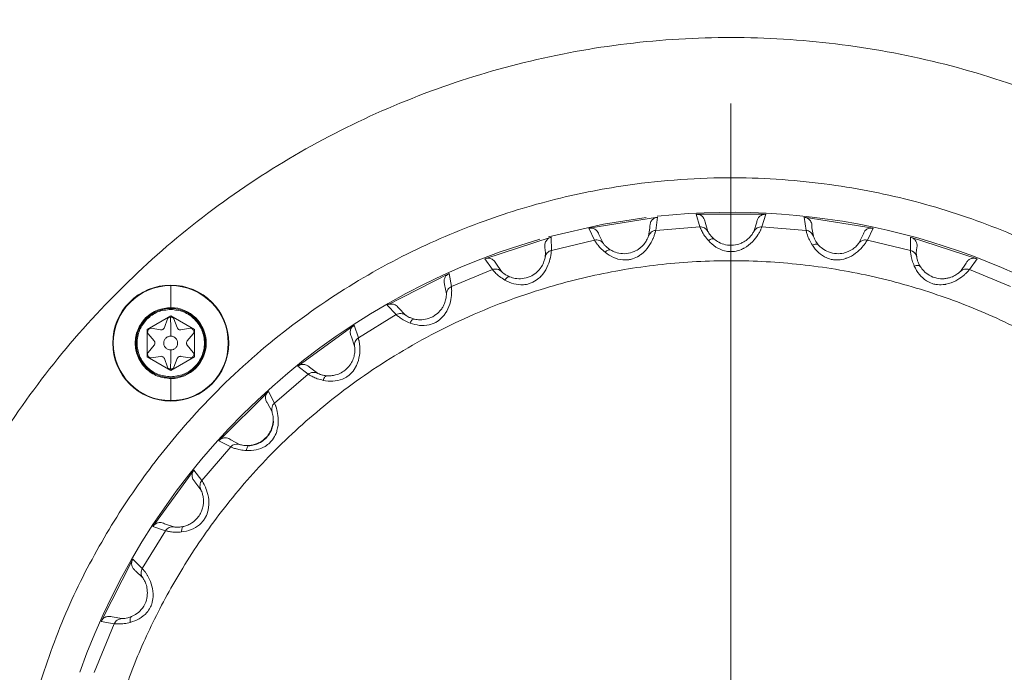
# Model space of a CAD drawing. Header units: millimetres. Extents: x 35469 to 44263, y -24881 to -16268.
# Tile 16 of 231: x 38503 to 38560, y -22023 to -21986. Entities that reach past the tile are written whole.
import ezdxf

# ---------------------------------------------------------------- set-up
doc = ezdxf.new("R2010")
doc.units = ezdxf.units.MM
doc.header["$LTSCALE"] = 0.3175
doc.linetypes.add('ACAD_ISO10W100', pattern=[18, 12, -3, 0, -3])
for name, color, linetype, lineweight in [('1轮廓实线层', 7, 'Continuous', 18), ('7标注层', 4, 'Continuous', 13), ('中心线', 4, 'ACAD_ISO10W100', 20)]:
    doc.layers.add(name, color=color, linetype=linetype, lineweight=lineweight)
doc.styles.add('标准汉字', font='gbenor.shx', dxfattribs={"bigfont": 'gbcbig.shx'})
doc.dimstyles.new('M1：18', dxfattribs={"dimscale": 18, "dimtxt": 3.5, "dimasz": 2.5, "dimexe": 2, "dimexo": 0, "dimgap": 1.5, "dimtad": 1, "dimdec": 1, "dimdsep": 46, "dimtxsty": '标准汉字', "dimcen": 5, "dimdle": 5, "dimclrd": 1, "dimclre": 1, "dimclrt": 256, "dimadec": 4, "dimazin": 2, "dimtfac": 1, "dimtdec": 1, "dimtmove": 0, "dimatfit": 3, "dimfxl": 1, "dimtolj": 1, "dimarcsym": 0})

# ---------------------------------------------------------------- blocks, each defined once
blk = doc.blocks.new('*D47')
at = {"layer": '7标注层', "color": 1, "lineweight": -2, "ltscale": 18, "transparency": 16777216}
blk.add_line((40133.937, -21590.737), (40484.689, -21492.383), dxfattribs=at)
at = {"layer": '7标注层', "color": 1, "transparency": 16777216}
blk.add_solid([(40486.714, -21499.604), (40482.664, -21485.161), (40528.018, -21480.233)], dxfattribs=at)
at = {"layer": 'Defpoints', "color": 0, "transparency": 16777216}
for p in [(40528.018, -21480.233), (38543.983, -22036.573)]:
    blk.add_point(p, dxfattribs=at)
at = {"layer": '7标注层', "transparency": 16777216, "insert": (40227.568, -21503.725), "char_height": 63, "attachment_point": 5, "rotation": 15.664, "style": '标准汉字'}
blk.add_mtext('\\A1;R2060', dxfattribs=at)

msp = doc.modelspace()

# ---------------------------------------------------------------- linework, layer by layer
at = {"layer": '1轮廓实线层', "ltscale": 18}
for p, q in [((38535.769, -21997.587), (38539.748, -21996.956)), ((38539.748, -21996.956), (38539.64, -21997.712)), ((38542.193, -21997.511), (38541.969, -21996.782)), ((38541.969, -21996.782), (38545.997, -21996.782)), ((38545.997, -21996.782), (38545.773, -21997.511)), ((38548.326, -21997.712), (38548.218, -21996.956)), ((38548.218, -21996.956), (38552.197, -21997.587)), ((38536.104, -21998.272), (38535.769, -21997.587)), ((38539.304, -21997.56), (38539.223, -21998.046)), ((38539.302, -21997.481), (38539.304, -21997.56)), ((38539.64, -21997.712), (38542.193, -21997.511)), ((38542.657, -21997.776), (38542.491, -21997.23)), ((38545.475, -21997.23), (38545.308, -21997.776)), ((38545.773, -21997.511), (38548.326, -21997.712)), ((38548.662, -21997.56), (38548.664, -21997.481)), ((38548.743, -21998.046), (38548.662, -21997.56)), ((38552.197, -21997.587), (38551.862, -21998.272)), ((38529.771, -21999.352), (38533.602, -21998.107)), ((38533.602, -21998.107), (38533.614, -21998.87)), ((38536.604, -21998.461), (38536.355, -21997.947)), ((38551.611, -21997.947), (38551.361, -21998.461)), ((38554.351, -21998.87), (38554.363, -21998.107)), ((38554.363, -21998.107), (38558.195, -21999.352)), ((38533.244, -21998.694), (38533.277, -21999.007)), ((38533.614, -21998.87), (38536.104, -21998.272)), ((38551.761, -21998.261), (38551.862, -21998.272)), ((38551.862, -21998.272), (38554.351, -21998.87)), ((38554.689, -21999.007), (38554.722, -21998.694)), ((38530.209, -21999.976), (38529.771, -21999.352)), ((38533.277, -21999.007), (38533.254, -21999.265)), ((38554.711, -21999.265), (38554.689, -21999.007)), ((38558.195, -21999.352), (38557.756, -21999.976)), ((38530.733, -22000.084), (38530.406, -21999.616)), ((38557.56, -21999.616), (38557.233, -22000.084)), ((38524.123, -22002.033), (38527.713, -22000.204)), ((38527.713, -22000.204), (38527.844, -22000.956)), ((38527.844, -22000.956), (38530.209, -21999.976)), ((38557.756, -21999.976), (38560.122, -22000.956)), ((38511.633, -22000.901), (38511.633, -22002.174)), ((38527.45, -22000.841), (38527.55, -22001.379)), ((38527.55, -22001.379), (38527.55, -22001.403)), ((38511.633, -22002.225), (38511.633, -22002.174)), ((38524.654, -22002.581), (38524.123, -22002.033)), ((38525.188, -22002.606), (38524.792, -22002.195)), ((38510.265, -22003.434), (38511.633, -22002.644)), ((38511.586, -22002.724), (38511.68, -22002.724)), ((38511.633, -22002.644), (38513, -22003.434)), ((38522.471, -22003.919), (38524.654, -22002.581)), ((38510.505, -22003.363), (38511.042, -22003.458)), ((38511.265, -22003.329), (38511.449, -22002.823)), ((38511.816, -22002.823), (38512.001, -22003.329)), ((38512.223, -22003.458), (38512.76, -22003.363)), ((38518.964, -22005.565), (38522.224, -22003.197)), ((38522.224, -22003.197), (38522.471, -22003.919)), ((38510.265, -22005.013), (38510.265, -22003.434)), ((38510.311, -22003.515), (38510.358, -22003.433)), ((38510.677, -22004.098), (38510.326, -22003.68)), ((38512.937, -22003.682), (38512.589, -22004.098)), ((38512.908, -22003.433), (38512.955, -22003.515)), ((38512.955, -22003.515), (38512.986, -22003.588)), ((38513, -22003.434), (38513, -22005.013)), ((38522.064, -22003.867), (38522.25, -22004.406)), ((38510.326, -22004.767), (38510.677, -22004.349)), ((38512.589, -22004.349), (38512.937, -22004.765)), ((38511.633, -22005.802), (38510.265, -22005.013)), ((38510.358, -22005.014), (38510.311, -22004.932)), ((38511.042, -22004.989), (38510.505, -22005.084)), ((38513, -22005.013), (38511.633, -22005.802)), ((38512.76, -22005.084), (38512.223, -22004.989)), ((38512.955, -22004.932), (38512.908, -22005.014)), ((38512.986, -22004.858), (38512.955, -22004.932)), ((38511.449, -22005.624), (38511.265, -22005.117)), ((38512.001, -22005.117), (38511.816, -22005.624)), ((38519.574, -22006.023), (38518.964, -22005.565)), ((38520.106, -22005.964), (38519.65, -22005.621)), ((38511.68, -22005.723), (38511.586, -22005.723)), ((38517.627, -22007.686), (38519.574, -22006.023)), ((38511.633, -22006.273), (38511.633, -22006.222)), ((38511.633, -22006.273), (38511.633, -22007.546)), ((38514.421, -22009.861), (38517.27, -22007.012)), ((38517.27, -22007.012), (38517.627, -22007.686)), ((38517.218, -22007.698), (38517.486, -22008.202)), ((38515.096, -22010.218), (38514.421, -22009.861)), ((38515.611, -22010.077), (38515.108, -22009.808)), ((38513.433, -22012.165), (38515.096, -22010.218)), ((38510.607, -22014.814), (38512.975, -22011.555)), ((38512.975, -22011.555), (38513.433, -22012.165)), ((38513.03, -22012.241), (38513.374, -22012.696)), ((38511.816, -22014.841), (38511.276, -22014.655)), ((38509.991, -22017.244), (38511.328, -22015.061)), ((38511.328, -22015.061), (38510.607, -22014.814)), ((38507.614, -22020.303), (38509.443, -22016.714)), ((38509.443, -22016.714), (38509.991, -22017.244)), ((38509.605, -22017.383), (38510.016, -22017.779)), ((38508.365, -22020.434), (38507.614, -22020.303)), ((38508.812, -22020.141), (38508.25, -22020.041)), ((38507.216, -22023.259), (38508.365, -22020.434))]:
    msp.add_line(p, q, dxfattribs=at)
at = {"layer": '1轮廓实线层', "lineweight": 20, "ltscale": 18}
msp.add_lwpolyline([(38533.457, -21998.086), (38536.616, -21997.359), (38539.087, -21996.974)], dxfattribs=at)
at = {"layer": '1轮廓实线层', "ltscale": 18}
msp.add_circle((38511.633, -22004.223), 3.35, dxfattribs=at)
at = {"layer": '1轮廓实线层', "lineweight": 20, "ltscale": 18}
for centre, radius, start, end in [((38543.983, -22036.573), 39.901, 294.8262, 96.1403), ((38543.983, -22036.573), 39.901, 106.0485, 160.4794), ((38511.633, -22004.223), 3.343, 0, 180), ((38511.633, -22004.223), 3.323, 90, 180), ((38511.633, -22004.223), 3.323, 0, 90), ((38511.633, -22004.223), 1.999, 90, 270), ((38511.633, -22004.223), 2.049, 270, 90), ((38511.633, -22004.223), 1.999, 270, 90), ((38511.633, -22004.223), 3.343, 180, 0), ((38511.633, -22004.223), 3.323, 180, 270), ((38511.633, -22004.223), 3.323, 270, 0)]:
    msp.add_arc(centre, radius, start, end, dxfattribs=at)
at = {"layer": '1轮廓实线层', "ltscale": 18}
for points in [[(38495.444, -22024.573), (38495.996, -22022.636), (38497.099, -22018.761), (38499.626, -22013.254), (38502.749, -22008.075), (38506.486, -22003.315), (38510.767, -21999.038), (38515.532, -21995.309), (38520.712, -21992.181), (38526.232, -21989.7), (38532.009, -21987.903), (38537.962, -21986.815), (38544.002, -21986.452), (38550.042, -21986.819), (38555.994, -21987.912), (38561.77, -21989.714), (38567.287, -21992.199), (38572.465, -21995.331), (38577.228, -21999.064), (38581.505, -22003.343), (38585.237, -22008.107), (38588.366, -22013.286), (38590.851, -22018.804), (38592.64, -22024.581), (38593.772, -22030.533), (38593.913, -22034.56), (38593.983, -22036.573)], [(38511.633, -22002.279), (38511.378, -22002.308), (38510.869, -22002.367), (38510.222, -22002.816), (38509.79, -22003.459), (38509.638, -22004.223), (38509.79, -22004.988), (38510.222, -22005.63), (38510.869, -22006.08), (38511.378, -22006.138), (38511.633, -22006.168)], [(38511.449, -22002.823), (38511.456, -22002.808), (38511.469, -22002.779), (38511.495, -22002.759), (38511.507, -22002.749)], [(38511.507, -22002.749), (38511.519, -22002.742), (38511.544, -22002.728), (38511.572, -22002.726), (38511.586, -22002.724)], [(38511.633, -22006.168), (38511.887, -22006.138), (38512.396, -22006.08), (38513.043, -22005.63), (38513.476, -22004.988), (38513.628, -22004.223), (38513.476, -22003.459), (38513.043, -22002.816), (38512.396, -22002.367), (38511.887, -22002.308), (38511.633, -22002.279)], [(38511.68, -22002.724), (38511.693, -22002.725), (38511.718, -22002.728), (38511.741, -22002.739), (38511.752, -22002.745)], [(38511.752, -22002.745), (38511.766, -22002.755), (38511.794, -22002.776), (38511.809, -22002.807), (38511.816, -22002.823)], [(38510.42, -22003.377), (38510.434, -22003.372), (38510.461, -22003.361), (38510.491, -22003.362), (38510.505, -22003.363)], [(38511.042, -22003.458), (38511.066, -22003.459), (38511.112, -22003.463), (38511.179, -22003.437), (38511.234, -22003.392), (38511.255, -22003.35), (38511.265, -22003.329)], [(38512.001, -22003.329), (38512.011, -22003.35), (38512.031, -22003.392), (38512.087, -22003.437), (38512.153, -22003.463), (38512.2, -22003.459), (38512.223, -22003.458)], [(38512.76, -22003.363), (38512.775, -22003.362), (38512.805, -22003.361), (38512.833, -22003.372), (38512.847, -22003.378)], [(38510.293, -22003.585), (38510.294, -22003.573), (38510.295, -22003.548), (38510.306, -22003.526), (38510.311, -22003.515)], [(38510.326, -22003.68), (38510.317, -22003.665), (38510.298, -22003.637), (38510.294, -22003.603), (38510.293, -22003.585)], [(38510.358, -22003.433), (38510.366, -22003.421), (38510.383, -22003.398), (38510.408, -22003.384), (38510.42, -22003.377)], [(38511.233, -22004.223), (38511.239, -22004.171), (38511.251, -22004.066), (38511.343, -22003.934), (38511.476, -22003.841), (38511.58, -22003.829), (38511.633, -22003.823)], [(38511.633, -22003.823), (38511.685, -22003.829), (38511.79, -22003.841), (38511.922, -22003.934), (38512.015, -22004.066), (38512.027, -22004.171), (38512.033, -22004.223)], [(38512.847, -22003.378), (38512.859, -22003.385), (38512.883, -22003.399), (38512.899, -22003.421), (38512.908, -22003.433)], [(38512.973, -22003.588), (38512.971, -22003.605), (38512.967, -22003.639), (38512.947, -22003.668), (38512.937, -22003.682)], [(38510.677, -22004.349), (38510.69, -22004.33), (38510.714, -22004.292), (38510.725, -22004.223), (38510.714, -22004.155), (38510.69, -22004.117), (38510.677, -22004.098)], [(38511.633, -22004.623), (38511.58, -22004.617), (38511.476, -22004.605), (38511.343, -22004.513), (38511.251, -22004.381), (38511.239, -22004.276), (38511.233, -22004.223)], [(38512.033, -22004.223), (38512.027, -22004.276), (38512.015, -22004.381), (38511.922, -22004.513), (38511.79, -22004.605), (38511.685, -22004.617), (38511.633, -22004.623)], [(38512.589, -22004.098), (38512.576, -22004.117), (38512.55, -22004.155), (38512.546, -22004.2), (38512.544, -22004.223)], [(38512.544, -22004.223), (38512.546, -22004.246), (38512.55, -22004.292), (38512.576, -22004.33), (38512.589, -22004.349)], [(38510.293, -22004.861), (38510.294, -22004.844), (38510.298, -22004.81), (38510.317, -22004.781), (38510.326, -22004.767)], [(38510.311, -22004.932), (38510.306, -22004.921), (38510.295, -22004.898), (38510.294, -22004.874), (38510.293, -22004.861)], [(38510.419, -22005.069), (38510.407, -22005.062), (38510.383, -22005.048), (38510.366, -22005.025), (38510.358, -22005.014)], [(38510.505, -22005.083), (38510.49, -22005.084), (38510.46, -22005.086), (38510.433, -22005.075), (38510.419, -22005.069)], [(38511.265, -22005.117), (38511.255, -22005.096), (38511.234, -22005.054), (38511.179, -22005.009), (38511.112, -22004.984), (38511.066, -22004.987), (38511.042, -22004.989)], [(38512.223, -22004.989), (38512.2, -22004.987), (38512.153, -22004.984), (38512.087, -22005.009), (38512.031, -22005.054), (38512.011, -22005.096), (38512.001, -22005.117)], [(38512.846, -22005.07), (38512.832, -22005.075), (38512.804, -22005.086), (38512.775, -22005.084), (38512.76, -22005.083)], [(38512.908, -22005.014), (38512.899, -22005.025), (38512.883, -22005.048), (38512.858, -22005.063), (38512.846, -22005.07)], [(38512.937, -22004.765), (38512.947, -22004.779), (38512.967, -22004.807), (38512.971, -22004.841), (38512.973, -22004.858)], [(38511.513, -22005.701), (38511.499, -22005.691), (38511.471, -22005.671), (38511.457, -22005.64), (38511.449, -22005.624)], [(38511.816, -22005.624), (38511.81, -22005.639), (38511.796, -22005.668), (38511.771, -22005.688), (38511.758, -22005.697)], [(38511.586, -22005.723), (38511.573, -22005.721), (38511.547, -22005.719), (38511.525, -22005.707), (38511.513, -22005.701)], [(38511.758, -22005.697), (38511.746, -22005.704), (38511.722, -22005.718), (38511.694, -22005.721), (38511.68, -22005.723)]]:
    msp.add_open_spline(points, degree=3, dxfattribs=at)
for points, knots in [([(38585.881, -22036.573), (38585.752, -22034.085), (38585.496, -22029.108), (38583.44, -22021.878), (38580.231, -22015.114), (38575.847, -22009.029), (38570.463, -22003.818), (38565.617, -22000.568), (38561.924, -21998.684), (38559.643, -21997.686), (38557.307, -21996.825), (38554.924, -21996.104), (38552.502, -21995.526), (38549.047, -21994.915), (38544.34, -21994.542), (38538.996, -21994.863), (38534.051, -21995.787), (38529.627, -21997.117), (38525.157, -21999.033), (38520.733, -22001.588), (38516.466, -22004.82), (38512.833, -22008.407), (38509.829, -22012.168), (38507.42, -22015.958), (38505.339, -22020.1), (38504.345, -22023.068), (38503.84, -22024.573)], [0, 0, 0, 0, 19154.913689, 38309.827378, 57464.741067, 76619.654756, 95774.568445, 114929.482134, 121321.969035, 127714.455935, 134106.942836, 140499.429736, 146891.916637, 153284.403538, 167526.842249, 183173.719251, 194391.226331, 206233.540594, 218700.561996, 231792.185214, 245508.299648, 259848.789423, 271017.729728, 282538.140272, 294409.990261, 306633.24796, 306633.24796, 306633.24796, 306633.24796]), ([(38539.748, -21996.956), (38539.686, -21996.97), (38539.562, -21996.997), (38539.437, -21997.102), (38539.364, -21997.204), (38539.317, -21997.322), (38539.308, -21997.417), (38539.302, -21997.481)], [0, 0, 0, 0, 16959.9617, 33917.675736, 42570.405777, 50854.802998, 68115.070197, 68115.070197, 68115.070197, 68115.070197]), ([(38541.969, -21996.782), (38542.029, -21996.785), (38542.156, -21996.792), (38542.299, -21996.876), (38542.4, -21996.982), (38542.466, -21997.092), (38542.483, -21997.184), (38542.491, -21997.23)], [0, 0, 0, 0, 16199.590617, 33957.168865, 43154.248033, 55618.923234, 68113.034848, 68113.034848, 68113.034848, 68113.034848]), ([(38545.997, -21996.782), (38545.934, -21996.785), (38545.808, -21996.793), (38545.668, -21996.876), (38545.58, -21996.966), (38545.514, -21997.076), (38545.491, -21997.168), (38545.475, -21997.23)], [0, 0, 0, 0, 16959.185847, 33916.132329, 42568.397134, 50852.404552, 68108.390316, 68108.390316, 68108.390316, 68108.390316]), ([(38548.218, -21996.956), (38548.277, -21996.969), (38548.401, -21996.996), (38548.53, -21997.101), (38548.613, -21997.222), (38548.661, -21997.341), (38548.663, -21997.434), (38548.664, -21997.481)], [0, 0, 0, 0, 16194.886829, 33947.240068, 43138.006782, 55604.261633, 68101.088356, 68101.088356, 68101.088356, 68101.088356]), ([(38535.769, -21997.587), (38535.829, -21997.58), (38535.955, -21997.568), (38536.11, -21997.628), (38536.226, -21997.717), (38536.309, -21997.816), (38536.339, -21997.903), (38536.355, -21997.947)], [0, 0, 0, 0, 16199.649035, 33957.291406, 43154.403765, 55619.12394, 68113.280637, 68113.280637, 68113.280637, 68113.280637]), ([(38542.193, -21997.511), (38542.2, -21997.532), (38542.215, -21997.573), (38542.305, -21997.769), (38542.448, -21998.018), (38542.606, -21998.212), (38542.684, -21998.307)], [0, 0, 0, 0, 15007.710357, 29568.133928, 43658.72923, 57412.309609, 57412.309609, 57412.309609, 57412.309609]), ([(38542.193, -21997.511), (38542.239, -21997.512), (38542.333, -21997.516), (38542.467, -21997.57), (38542.582, -21997.657), (38542.633, -21997.737), (38542.657, -21997.776)], [0, 0, 0, 0, 14063.504115, 28707.333852, 43351.014467, 57414.105648, 57414.105648, 57414.105648, 57414.105648]), ([(38542.684, -21998.307), (38542.817, -21998.437), (38543.073, -21998.688), (38543.548, -21998.9), (38543.926, -21998.952), (38544.258, -21998.928), (38544.506, -21998.854), (38544.679, -21998.773), (38544.73, -21998.747), (38544.925, -21998.639), (38545.254, -21998.374), (38545.468, -21998.082), (38545.586, -21997.897), (38545.641, -21997.801), (38545.687, -21997.709), (38545.748, -21997.581), (38545.762, -21997.543), (38545.773, -21997.511)], [0, 0, 0, 0, 23927.417943, 45999.423565, 59708.88584, 68565.530773, 85162.066426, 89880.828988, 91291.691997, 92058.155025, 116728.407506, 142149.246948, 143701.525145, 155076.703874, 163478.701716, 167968.208106, 193198.134422, 193198.134422, 193198.134422, 193198.134422]), ([(38545.308, -21997.776), (38545.333, -21997.737), (38545.384, -21997.657), (38545.499, -21997.57), (38545.632, -21997.516), (38545.727, -21997.512), (38545.773, -21997.511)], [0, 0, 0, 0, 14061.998541, 28704.43975, 43346.94271, 57409.112252, 57409.112252, 57409.112252, 57409.112252]), ([(38552.197, -21997.587), (38552.134, -21997.58), (38552.008, -21997.568), (38551.857, -21997.629), (38551.756, -21997.704), (38551.674, -21997.802), (38551.637, -21997.889), (38551.611, -21997.947)], [0, 0, 0, 0, 16954.640321, 33907.041879, 42556.98764, 50838.774719, 68090.135408, 68090.135408, 68090.135408, 68090.135408]), ([(38533.602, -21998.107), (38533.543, -21998.13), (38533.425, -21998.176), (38533.318, -21998.299), (38533.262, -21998.411), (38533.234, -21998.536), (38533.24, -21998.63), (38533.244, -21998.694)], [0, 0, 0, 0, 16958.454756, 33914.659223, 42566.78782, 50850.34768, 68109.990258, 68109.990258, 68109.990258, 68109.990258]), ([(38536.713, -21998.981), (38536.865, -21999.089), (38537.158, -21999.297), (38537.66, -21999.431), (38538.041, -21999.424), (38538.365, -21999.348), (38538.599, -21999.237), (38538.757, -21999.13), (38538.803, -21999.096), (38538.979, -21998.959), (38539.262, -21998.646), (38539.429, -21998.324), (38539.516, -21998.123), (38539.555, -21998.019), (38539.586, -21997.92), (38539.627, -21997.785), (38539.634, -21997.745), (38539.64, -21997.712)], [0, 0, 0, 0, 23929.363308, 46003.163733, 59713.740955, 68571.105769, 85168.990714, 89888.136991, 91299.114766, 92065.640184, 116737.898579, 142160.804963, 143713.209544, 155089.313008, 163491.993644, 167981.865434, 193213.84317, 193213.84317, 193213.84317, 193213.84317]), ([(38539.223, -21998.046), (38539.216, -21998.068), (38539.202, -21998.108), (38539.107, -21998.321), (38538.94, -21998.552), (38538.753, -21998.728), (38538.525, -21998.888), (38538.179, -21999.035), (38537.741, -21999.08), (38537.328, -21999.002), (38537.123, -21998.894), (38537.028, -21998.844)], [0, 0, 0, 0, 17738.812504, 33459.365443, 47049.173682, 54210.471613, 61858.799546, 76188.691118, 91892.115959, 106018.139133, 118153.905333, 118153.905333, 118153.905333, 118153.905333]), ([(38539.223, -21998.046), (38539.241, -21998.004), (38539.279, -21997.917), (38539.379, -21997.813), (38539.502, -21997.738), (38539.595, -21997.721), (38539.64, -21997.712)], [0, 0, 0, 0, 14063.674909, 28707.882089, 43352.161854, 57416.037769, 57416.037769, 57416.037769, 57416.037769]), ([(38543.016, -21998.22), (38542.959, -21998.167), (38542.842, -21998.058), (38542.74, -21997.917), (38542.675, -21997.809), (38542.663, -21997.787), (38542.657, -21997.776)], [0, 0, 0, 0, 12652.709437, 26314.259845, 41198.214673, 57409.668443, 57409.668443, 57409.668443, 57409.668443]), ([(38543.016, -21998.22), (38542.998, -21998.21), (38542.962, -21998.189), (38542.88, -21998.198), (38542.785, -21998.236), (38542.717, -21998.283), (38542.684, -21998.307)], [0, 0, 0, 0, 14068.495733, 28703.748774, 43338.992253, 57407.483323, 57407.483323, 57407.483323, 57407.483323]), ([(38545.308, -21997.776), (38545.298, -21997.796), (38545.278, -21997.834), (38545.151, -21998.029), (38544.95, -21998.231), (38544.737, -21998.375), (38544.488, -21998.498), (38544.123, -21998.589), (38543.683, -21998.565), (38543.288, -21998.423), (38543.102, -21998.284), (38543.016, -21998.22)], [0, 0, 0, 0, 17737.225704, 33456.67167, 47045.355425, 54206.066254, 61853.771758, 76182.501997, 91884.625008, 106009.493669, 118144.261185, 118144.261185, 118144.261185, 118144.261185]), ([(38548.326, -21997.712), (38548.33, -21997.734), (38548.338, -21997.777), (38548.396, -21997.985), (38548.499, -21998.253), (38548.624, -21998.468), (38548.686, -21998.575)], [0, 0, 0, 0, 15004.700116, 29562.203162, 43649.972176, 57400.793867, 57400.793867, 57400.793867, 57400.793867]), ([(38548.326, -21997.712), (38548.371, -21997.721), (38548.464, -21997.738), (38548.587, -21997.813), (38548.687, -21997.917), (38548.725, -21998.004), (38548.743, -21998.046)], [0, 0, 0, 0, 14060.619469, 28701.445479, 43342.121217, 57402.324568, 57402.324568, 57402.324568, 57402.324568]), ([(38549.028, -21998.541), (38548.98, -21998.48), (38548.881, -21998.353), (38548.803, -21998.198), (38548.755, -21998.082), (38548.747, -21998.058), (38548.743, -21998.046)], [0, 0, 0, 0, 12650.010272, 26308.646021, 41189.394428, 57397.405627, 57397.405627, 57397.405627, 57397.405627]), ([(38554.363, -21998.107), (38554.42, -21998.129), (38554.538, -21998.174), (38554.649, -21998.299), (38554.712, -21998.43), (38554.741, -21998.556), (38554.728, -21998.648), (38554.722, -21998.694)], [0, 0, 0, 0, 16189.786426, 33936.933536, 43128.014651, 55586.91331, 68077.752424, 68077.752424, 68077.752424, 68077.752424]), ([(38536.104, -21998.272), (38536.15, -21998.266), (38536.244, -21998.254), (38536.384, -21998.288), (38536.511, -21998.355), (38536.574, -21998.426), (38536.604, -21998.461)], [0, 0, 0, 0, 14063.987118, 28708.319788, 43352.503329, 57416.077495, 57416.077495, 57416.077495, 57416.077495]), ([(38536.104, -21998.272), (38536.115, -21998.291), (38536.136, -21998.33), (38536.256, -21998.51), (38536.436, -21998.733), (38536.622, -21998.899), (38536.713, -21998.981)], [0, 0, 0, 0, 15008.167485, 29569.034559, 43660.059053, 57414.058359, 57414.058359, 57414.058359, 57414.058359]), ([(38537.028, -21998.844), (38536.964, -21998.8), (38536.831, -21998.71), (38536.708, -21998.587), (38536.627, -21998.491), (38536.612, -21998.471), (38536.604, -21998.461)], [0, 0, 0, 0, 12653.273015, 26315.43193, 41200.049736, 57412.225468, 57412.225468, 57412.225468, 57412.225468]), ([(38548.686, -21998.575), (38548.797, -21998.724), (38549.011, -21999.012), (38549.447, -21999.295), (38549.812, -21999.406), (38550.144, -21999.434), (38550.401, -21999.401), (38550.583, -21999.348), (38550.638, -21999.329), (38550.848, -21999.254), (38551.214, -21999.043), (38551.472, -21998.788), (38551.617, -21998.624), (38551.686, -21998.538), (38551.746, -21998.454), (38551.827, -21998.337), (38551.846, -21998.302), (38551.862, -21998.272)], [0, 0, 0, 0, 23921.538167, 45988.119531, 59694.212768, 68548.681277, 85141.138301, 89858.741296, 91269.257643, 92035.532384, 116699.722323, 142114.314772, 143666.211684, 155038.594867, 163438.527635, 167926.931102, 193150.65734, 193150.65734, 193150.65734, 193150.65734]), ([(38549.028, -21998.541), (38549.012, -21998.528), (38548.979, -21998.502), (38548.897, -21998.498), (38548.797, -21998.52), (38548.722, -21998.557), (38548.686, -21998.575)], [0, 0, 0, 0, 14065.48471, 28697.605427, 43329.716584, 57395.196633, 57395.196633, 57395.196633, 57395.196633]), ([(38551.361, -21998.461), (38551.348, -21998.479), (38551.323, -21998.514), (38551.166, -21998.687), (38550.936, -21998.855), (38550.704, -21998.964), (38550.438, -21999.046), (38550.063, -21999.079), (38549.633, -21998.986), (38549.264, -21998.784), (38549.102, -21998.618), (38549.028, -21998.541)], [0, 0, 0, 0, 17732.841211, 33448.401471, 47033.726235, 54192.666998, 61838.482052, 76163.670384, 91861.911946, 105983.289073, 118115.056977, 118115.056977, 118115.056977, 118115.056977]), ([(38551.361, -21998.461), (38551.386, -21998.432), (38551.436, -21998.374), (38551.534, -21998.311), (38551.644, -21998.269), (38551.722, -21998.264), (38551.761, -21998.261)], [0, 0, 0, 0, 13897.502799, 28347.949264, 42979.675324, 57392.573587, 57392.573587, 57392.573587, 57392.573587]), ([(38529.771, -21999.352), (38529.829, -21999.336), (38529.952, -21999.304), (38530.115, -21999.339), (38530.243, -21999.409), (38530.34, -21999.493), (38530.384, -21999.575), (38530.406, -21999.616)], [0, 0, 0, 0, 16196.917623, 33951.565862, 43147.127502, 55609.746002, 68101.79606, 68101.79606, 68101.79606, 68101.79606]), ([(38530.922, -22000.581), (38531.089, -22000.664), (38531.41, -22000.823), (38531.928, -22000.878), (38532.303, -22000.811), (38532.611, -22000.685), (38532.825, -22000.539), (38532.964, -22000.408), (38533.004, -22000.367), (38533.157, -22000.205), (38533.387, -21999.851), (38533.501, -21999.507), (38533.556, -21999.295), (38533.578, -21999.186), (38533.594, -21999.084), (38533.613, -21998.944), (38533.614, -21998.904), (38533.614, -21998.87)], [0, 0, 0, 0, 23927.319826, 45999.235103, 59708.64145, 68565.249856, 85161.717579, 89880.460792, 91291.318, 92057.777857, 116727.929263, 142148.664554, 143700.936278, 155076.068515, 163478.031982, 167967.519929, 193197.342876, 193197.342876, 193197.342876, 193197.342876]), ([(38533.254, -21999.265), (38533.251, -21999.287), (38533.244, -21999.33), (38533.183, -21999.555), (38533.054, -21999.809), (38532.897, -22000.012), (38532.697, -22000.206), (38532.378, -22000.405), (38531.953, -22000.518), (38531.533, -22000.505), (38531.313, -22000.431), (38531.211, -22000.396)], [0, 0, 0, 0, 17738.18996, 33456.25009, 47045.048256, 54205.727521, 61853.333527, 76182.02692, 91884.134268, 106008.971099, 118143.718185, 118143.718185, 118143.718185, 118143.718185]), ([(38533.254, -21999.265), (38533.266, -21999.22), (38533.29, -21999.129), (38533.372, -21999.011), (38533.482, -21998.917), (38533.571, -21998.885), (38533.614, -21998.87)], [0, 0, 0, 0, 14062.801053, 28706.26592, 43349.870402, 57413.097765, 57413.097765, 57413.097765, 57413.097765]), ([(38537.028, -21998.844), (38537.009, -21998.836), (38536.97, -21998.821), (38536.89, -21998.843), (38536.802, -21998.895), (38536.743, -21998.953), (38536.713, -21998.981)], [0, 0, 0, 0, 14069.144186, 28705.071804, 43340.989859, 57410.129382, 57410.129382, 57410.129382, 57410.129382]), ([(38554.351, -21998.87), (38554.352, -21998.892), (38554.353, -21998.936), (38554.379, -21999.15), (38554.438, -21999.431), (38554.528, -21999.664), (38554.572, -21999.778)], [0, 0, 0, 0, 14999.214358, 29551.395143, 43634.013633, 57379.807987, 57379.807987, 57379.807987, 57379.807987]), ([(38554.351, -21998.87), (38554.395, -21998.885), (38554.484, -21998.917), (38554.593, -21999.011), (38554.676, -21999.129), (38554.7, -21999.22), (38554.711, -21999.265)], [0, 0, 0, 0, 14055.481186, 28690.956731, 43326.199858, 57381.037458, 57381.037458, 57381.037458, 57381.037458]), ([(38554.915, -21999.798), (38554.878, -21999.731), (38554.8, -21999.59), (38554.747, -21999.425), (38554.718, -21999.302), (38554.714, -21999.278), (38554.711, -21999.265)], [0, 0, 0, 0, 12645.349077, 26298.956385, 41171.708736, 57375.751591, 57375.751591, 57375.751591, 57375.751591]), ([(38558.195, -21999.352), (38558.134, -21999.336), (38558.011, -21999.304), (38557.852, -21999.34), (38557.741, -21999.398), (38557.645, -21999.482), (38557.594, -21999.562), (38557.56, -21999.616)], [0, 0, 0, 0, 16947.327899, 33892.417999, 42538.633095, 50816.848296, 68060.768586, 68060.768586, 68060.768586, 68060.768586]), ([(38508.249, -22026.573), (38508.566, -22025.543), (38509.217, -22023.425), (38510.583, -22020.291), (38512.335, -22017.077), (38514.551, -22013.854), (38517.27, -22010.701), (38520.514, -22007.713), (38524.289, -22005.003), (38528.58, -22002.694), (38532.9, -22001.067), (38537.078, -22000.043), (38541.015, -21999.515), (38545.018, -21999.407), (38549.039, -21999.74), (38553.002, -22000.503), (38556.827, -22001.686), (38560.477, -22003.256), (38564.224, -22005.367), (38567.947, -22008.098), (38571.456, -22011.478), (38574.361, -22015.106), (38576.68, -22018.857), (38578.448, -22022.626), (38579.714, -22026.327), (38580.535, -22029.894), (38581.006, -22033.28), (38581.062, -22035.496), (38581.089, -22036.573)], [0, 0, 0, 0, 10072.595202, 20707.370785, 31893.970217, 44248.649305, 57203.671446, 70738.329764, 85388.969195, 100540.029222, 116158.622251, 128419.398186, 140681.818526, 153231.495176, 165782.797914, 178332.474622, 190883.777416, 203144.553184, 215406.973371, 231024.119115, 246175.22544, 260827.26607, 274360.50704, 287315.500437, 299671.625213, 310856.778319, 321492.281639, 331565.598032, 331565.598032, 331565.598032, 331565.598032]), ([(38530.209, -21999.976), (38530.254, -21999.963), (38530.345, -21999.937), (38530.488, -21999.948), (38530.625, -21999.995), (38530.697, -22000.055), (38530.733, -22000.084)], [0, 0, 0, 0, 14062.051093, 28704.367849, 43346.535497, 57408.173697, 57408.173697, 57408.173697, 57408.173697]), ([(38554.915, -21999.798), (38554.901, -21999.783), (38554.873, -21999.752), (38554.793, -21999.736), (38554.69, -21999.742), (38554.611, -21999.766), (38554.572, -21999.778)], [0, 0, 0, 0, 14060.188315, 28686.799269, 43313.400666, 57373.584321, 57373.584321, 57373.584321, 57373.584321]), ([(38554.572, -21999.778), (38554.659, -21999.943), (38554.825, -22000.261), (38555.211, -22000.609), (38555.554, -22000.776), (38555.878, -22000.855), (38556.137, -22000.862), (38556.326, -22000.838), (38556.382, -22000.829), (38556.601, -22000.787), (38556.996, -22000.636), (38557.29, -22000.425), (38557.459, -22000.286), (38557.541, -22000.211), (38557.614, -22000.137), (38557.711, -22000.035), (38557.736, -22000.003), (38557.756, -21999.976)], [0, 0, 0, 0, 23911.872909, 45969.538869, 59670.094353, 68520.98543, 85106.73866, 89822.435572, 91232.381998, 91998.347101, 116652.571923, 142056.896069, 143608.165881, 154975.954343, 163372.493387, 167859.08328, 193072.618331, 193072.618331, 193072.618331, 193072.618331]), ([(38557.233, -22000.084), (38557.217, -22000.1), (38557.186, -22000.13), (38557.005, -22000.277), (38556.751, -22000.407), (38556.504, -22000.478), (38556.229, -22000.518), (38555.854, -22000.492), (38555.443, -22000.333), (38555.111, -22000.076), (38554.977, -21999.886), (38554.915, -21999.798)], [0, 0, 0, 0, 17725.6316, 33434.802392, 47014.603773, 54170.633931, 61813.340435, 76132.704571, 91824.56372, 105940.199524, 118067.035024, 118067.035024, 118067.035024, 118067.035024]), ([(38557.233, -22000.084), (38557.268, -22000.055), (38557.341, -21999.995), (38557.478, -21999.948), (38557.621, -21999.937), (38557.712, -21999.963), (38557.756, -21999.976)], [0, 0, 0, 0, 14051.595993, 28683.205265, 43314.876241, 57366.643108, 57366.643108, 57366.643108, 57366.643108]), ([(38527.713, -22000.204), (38527.658, -22000.236), (38527.549, -22000.3), (38527.462, -22000.438), (38527.424, -22000.558), (38527.416, -22000.685), (38527.437, -22000.778), (38527.45, -22000.841)], [0, 0, 0, 0, 16954.511557, 33906.781634, 42556.489933, 50838.399464, 68093.249723, 68093.249723, 68093.249723, 68093.249723]), ([(38530.209, -21999.976), (38530.223, -21999.994), (38530.25, -22000.028), (38530.396, -22000.187), (38530.609, -22000.379), (38530.819, -22000.515), (38530.922, -22000.581)], [0, 0, 0, 0, 15006.055592, 29564.873715, 43653.915373, 57405.979268, 57405.979268, 57405.979268, 57405.979268]), ([(38531.211, -22000.396), (38531.141, -22000.363), (38530.996, -22000.295), (38530.855, -22000.193), (38530.76, -22000.111), (38530.742, -22000.093), (38530.733, -22000.084)], [0, 0, 0, 0, 12651.679786, 26312.118442, 41194.862053, 57404.9965, 57404.9965, 57404.9965, 57404.9965]), ([(38531.211, -22000.396), (38531.191, -22000.392), (38531.151, -22000.383), (38531.075, -22000.417), (38530.996, -22000.482), (38530.947, -22000.549), (38530.922, -22000.581)], [0, 0, 0, 0, 14067.409938, 28701.533442, 43335.647384, 57403.052659, 57403.052659, 57403.052659, 57403.052659]), ([(38525.453, -22003.068), (38525.63, -22003.123), (38525.972, -22003.23), (38526.492, -22003.203), (38526.852, -22003.079), (38527.137, -22002.906), (38527.325, -22002.728), (38527.442, -22002.577), (38527.475, -22002.531), (38527.601, -22002.346), (38527.773, -22001.961), (38527.832, -22001.603), (38527.853, -22001.385), (38527.858, -22001.274), (38527.857, -22001.171), (38527.854, -22001.029), (38527.848, -22000.989), (38527.844, -22000.956)], [0, 0, 0, 0, 23921.329291, 45987.718707, 59693.68632, 68548.083925, 85140.4256, 89857.980401, 91268.475152, 92034.730056, 116698.70517, 142113.076345, 143664.959236, 155037.243969, 163437.109059, 167925.468017, 193148.974589, 193148.974589, 193148.974589, 193148.974589]), ([(38527.55, -22001.403), (38527.555, -22001.357), (38527.564, -22001.263), (38527.627, -22001.133), (38527.721, -22001.024), (38527.803, -22000.978), (38527.844, -22000.956)], [0, 0, 0, 0, 14059.885119, 28700.092371, 43340.342327, 57400.345707, 57400.345707, 57400.345707, 57400.345707]), ([(38527.55, -22001.403), (38527.55, -22001.425), (38527.55, -22001.468), (38527.525, -22001.7), (38527.438, -22001.971), (38527.314, -22002.196), (38527.147, -22002.419), (38526.863, -22002.666), (38526.461, -22002.844), (38526.044, -22002.897), (38525.815, -22002.858), (38525.709, -22002.839)], [0, 0, 0, 0, 17732.885218, 33448.403247, 47033.50762, 54192.360818, 61838.102301, 76163.033708, 91861.12131, 105982.288383, 118113.90938, 118113.90938, 118113.90938, 118113.90938]), ([(38511.633, -22002.174), (38511.375, -22002.201), (38510.978, -22002.244), (38510.501, -22002.499), (38510.173, -22002.764), (38509.907, -22003.092), (38509.66, -22003.569), (38509.534, -22004.223), (38509.66, -22004.878), (38509.907, -22005.355), (38510.173, -22005.683), (38510.501, -22005.948), (38510.978, -22006.203), (38511.375, -22006.245), (38511.633, -22006.273)], [0, 0, 0, 0, 18856.041555, 29006.579179, 39372.525776, 49738.472373, 59889.009998, 78745.051558, 97601.093109, 107751.630731, 118117.577327, 128483.523925, 138634.061552, 157490.103117, 157490.103117, 157490.103117, 157490.103117]), ([(38524.123, -22002.033), (38524.178, -22002.009), (38524.294, -22001.957), (38524.461, -22001.967), (38524.598, -22002.016), (38524.707, -22002.084), (38524.764, -22002.158), (38524.792, -22002.195)], [0, 0, 0, 0, 16191.457095, 33940.119701, 43132.581226, 55590.998171, 68078.836754, 68078.836754, 68078.836754, 68078.836754]), ([(38511.633, -22003.823), (38511.633, -22003.614), (38511.633, -22003.223), (38511.629, -22002.884), (38511.628, -22002.725)], [0, 0, 0, 0, 17265.513813, 32377.17793, 32377.17793, 32377.17793, 32377.17793]), ([(38524.654, -22002.581), (38524.696, -22002.562), (38524.781, -22002.521), (38524.925, -22002.51), (38525.067, -22002.535), (38525.148, -22002.583), (38525.188, -22002.606)], [0, 0, 0, 0, 14057.738671, 28695.565029, 43333.242309, 57390.568175, 57390.568175, 57390.568175, 57390.568175]), ([(38524.654, -22002.581), (38524.67, -22002.596), (38524.702, -22002.626), (38524.871, -22002.76), (38525.112, -22002.917), (38525.34, -22003.018), (38525.453, -22003.068)], [0, 0, 0, 0, 15001.420903, 29555.743116, 43640.434021, 57388.250709, 57388.250709, 57388.250709, 57388.250709]), ([(38525.709, -22002.839), (38525.635, -22002.818), (38525.48, -22002.774), (38525.326, -22002.694), (38525.219, -22002.628), (38525.199, -22002.614), (38525.188, -22002.606)], [0, 0, 0, 0, 12647.955545, 26304.394567, 41182.766235, 57388.139399, 57388.139399, 57388.139399, 57388.139399]), ([(38522.224, -22003.197), (38522.175, -22003.237), (38522.077, -22003.318), (38522.013, -22003.468), (38521.994, -22003.592), (38522.006, -22003.719), (38522.041, -22003.807), (38522.064, -22003.867)], [0, 0, 0, 0, 16947.419235, 33892.599605, 42538.634434, 50817.12828, 68065.233188, 68065.233188, 68065.233188, 68065.233188]), ([(38525.709, -22002.839), (38525.689, -22002.838), (38525.647, -22002.836), (38525.578, -22002.882), (38525.51, -22002.958), (38525.472, -22003.032), (38525.453, -22003.068)], [0, 0, 0, 0, 14063.182086, 28693.061389, 43323.027034, 57386.407521, 57386.407521, 57386.407521, 57386.407521]), ([(38520.439, -22006.379), (38520.624, -22006.406), (38520.978, -22006.458), (38521.487, -22006.35), (38521.823, -22006.171), (38522.078, -22005.956), (38522.236, -22005.75), (38522.327, -22005.584), (38522.353, -22005.532), (38522.448, -22005.33), (38522.558, -22004.923), (38522.56, -22004.56), (38522.547, -22004.342), (38522.534, -22004.232), (38522.517, -22004.129), (38522.492, -22003.99), (38522.48, -22003.952), (38522.471, -22003.919)], [0, 0, 0, 0, 23911.531006, 45968.881768, 59669.241917, 68520.005968, 85105.520148, 89821.150129, 91231.077027, 91997.032067, 116650.904467, 142054.865462, 143606.113177, 154973.739058, 163370.157565, 167856.683831, 193069.858978, 193069.858978, 193069.858978, 193069.858978]), ([(38522.25, -22004.406), (38522.248, -22004.36), (38522.242, -22004.266), (38522.284, -22004.128), (38522.36, -22004.005), (38522.434, -22003.947), (38522.471, -22003.919)], [0, 0, 0, 0, 14054.339555, 28688.854341, 43323.465925, 57378.073528, 57378.073528, 57378.073528, 57378.073528]), ([(38508.29, -22004.223), (38508.293, -22004.223), (38508.298, -22004.223), (38508.306, -22004.223), (38508.31, -22004.223)], [0, 0, 0, 0, 18130.018065, 32375.018763, 32375.018763, 32375.018763, 32375.018763]), ([(38514.956, -22004.223), (38514.96, -22004.223), (38514.969, -22004.223), (38514.974, -22004.223), (38514.976, -22004.223)], [0, 0, 0, 0, 18126.648815, 32369.029234, 32369.029234, 32369.029234, 32369.029234]), ([(38522.25, -22004.406), (38522.253, -22004.419), (38522.258, -22004.445), (38522.263, -22004.562), (38522.265, -22004.617)], [0, 0, 0, 0, 16906.905913, 32360.949598, 32360.949598, 32360.949598, 32360.949598]), ([(38511.628, -22005.721), (38511.629, -22005.563), (38511.633, -22005.224), (38511.633, -22004.832), (38511.633, -22004.623)], [0, 0, 0, 0, 15104.910175, 32365.889969, 32365.889969, 32365.889969, 32365.889969]), ([(38522.265, -22004.617), (38522.263, -22004.689), (38522.259, -22004.83), (38522.188, -22005.128), (38522.037, -22005.439), (38521.801, -22005.726), (38521.494, -22005.946), (38521.178, -22006.07), (38520.894, -22006.12), (38520.735, -22006.116), (38520.657, -22006.113)], [0, 0, 0, 0, 14444.880116, 28558.440999, 41544.043585, 56757.069601, 72406.108939, 85890.339787, 96911.236865, 107382.99676, 107382.99676, 107382.99676, 107382.99676]), ([(38518.964, -22005.565), (38519.015, -22005.532), (38519.122, -22005.464), (38519.287, -22005.447), (38519.431, -22005.474), (38519.549, -22005.524), (38519.617, -22005.588), (38519.65, -22005.621)], [0, 0, 0, 0, 16183.395276, 33923.220688, 43111.105227, 55563.319038, 68044.939838, 68044.939838, 68044.939838, 68044.939838]), ([(38519.574, -22006.023), (38519.613, -22005.997), (38519.691, -22005.944), (38519.831, -22005.911), (38519.975, -22005.913), (38520.063, -22005.948), (38520.106, -22005.964)], [0, 0, 0, 0, 14051.150684, 28682.117229, 43312.934781, 57363.67289, 57363.67289, 57363.67289, 57363.67289]), ([(38519.574, -22006.023), (38519.593, -22006.036), (38519.629, -22006.061), (38519.817, -22006.166), (38520.079, -22006.284), (38520.32, -22006.347), (38520.439, -22006.379)], [0, 0, 0, 0, 14994.373153, 29541.857019, 43619.930149, 57361.287857, 57361.287857, 57361.287857, 57361.287857]), ([(38520.657, -22006.113), (38520.58, -22006.104), (38520.421, -22006.084), (38520.256, -22006.03), (38520.14, -22005.982), (38520.117, -22005.97), (38520.106, -22005.964)], [0, 0, 0, 0, 12642.214644, 26292.432571, 41164.041544, 57362.048138, 57362.048138, 57362.048138, 57362.048138]), ([(38520.657, -22006.113), (38520.637, -22006.116), (38520.595, -22006.12), (38520.534, -22006.175), (38520.479, -22006.262), (38520.452, -22006.34), (38520.439, -22006.379)], [0, 0, 0, 0, 14057.011585, 28680.30737, 43303.588322, 57360.582966, 57360.582966, 57360.582966, 57360.582966]), ([(38517.27, -22007.012), (38517.228, -22007.059), (38517.144, -22007.154), (38517.104, -22007.312), (38517.105, -22007.438), (38517.137, -22007.561), (38517.185, -22007.643), (38517.218, -22007.698)], [0, 0, 0, 0, 16937.610516, 33872.985085, 42513.975874, 50787.721963, 68026.602519, 68026.602519, 68026.602519, 68026.602519]), ([(38516.006, -22010.434), (38516.192, -22010.432), (38516.55, -22010.428), (38517.036, -22010.241), (38517.34, -22010.012), (38517.558, -22009.759), (38517.682, -22009.532), (38517.746, -22009.353), (38517.763, -22009.298), (38517.826, -22009.084), (38517.87, -22008.664), (38517.816, -22008.306), (38517.769, -22008.092), (38517.739, -22007.985), (38517.706, -22007.887), (38517.659, -22007.753), (38517.642, -22007.717), (38517.627, -22007.686)], [0, 0, 0, 0, 23898.157529, 45943.17161, 59635.86883, 68481.683088, 85057.923053, 89770.915128, 91180.052833, 91945.578588, 116585.662213, 141975.414918, 143525.795055, 154887.063066, 163278.785818, 167762.802484, 192961.875528, 192961.875528, 192961.875528, 192961.875528]), ([(38517.486, -22008.202), (38517.476, -22008.157), (38517.456, -22008.065), (38517.476, -22007.922), (38517.531, -22007.789), (38517.596, -22007.72), (38517.627, -22007.686)], [0, 0, 0, 0, 14046.737769, 28673.288281, 43299.900477, 57346.809061, 57346.809061, 57346.809061, 57346.809061]), ([(38517.486, -22008.202), (38517.495, -22008.229), (38517.507, -22008.269), (38517.545, -22008.454), (38517.55, -22008.58), (38517.552, -22008.643)], [0, 0, 0, 0, 22869.470976, 33073.163946, 43013.559331, 43013.559331, 43013.559331, 43013.559331]), ([(38517.564, -22008.734), (38517.564, -22008.758), (38517.565, -22008.852), (38517.519, -22009.059), (38517.409, -22009.356), (38517.23, -22009.632), (38516.994, -22009.851), (38516.747, -22010.005), (38516.439, -22010.126), (38516.233, -22010.149), (38516.122, -22010.161)], [0, 0, 0, 0, 4306.711835, 16612.10055, 30323.616317, 49629.217765, 61333.310478, 74705.122454, 89819.453326, 107321.9469, 107321.9469, 107321.9469, 107321.9469]), ([(38517.552, -22008.643), (38517.55, -22008.71), (38517.545, -22008.85), (38517.487, -22009.108), (38517.366, -22009.391), (38517.168, -22009.665), (38516.915, -22009.884), (38516.649, -22010.028), (38516.397, -22010.11), (38516.249, -22010.129), (38516.179, -22010.137)], [0, 0, 0, 0, 11485.103203, 24086.9413, 38296.030183, 54455.349932, 70107.229037, 83971.328965, 96269.707127, 107320.976954, 107320.976954, 107320.976954, 107320.976954]), ([(38514.421, -22009.861), (38514.467, -22009.82), (38514.561, -22009.736), (38514.722, -22009.693), (38514.868, -22009.697), (38514.993, -22009.729), (38515.069, -22009.782), (38515.108, -22009.808)], [0, 0, 0, 0, 16172.924306, 33901.271683, 43083.211461, 55527.368453, 68000.913403, 68000.913403, 68000.913403, 68000.913403]), ([(38515.096, -22010.218), (38515.129, -22010.186), (38515.198, -22010.122), (38515.332, -22010.066), (38515.474, -22010.046), (38515.566, -22010.067), (38515.611, -22010.077)], [0, 0, 0, 0, 14042.444447, 28664.345495, 43286.097644, 57328.129774, 57328.129774, 57328.129774, 57328.129774]), ([(38516.179, -22010.137), (38516.102, -22010.14), (38515.941, -22010.145), (38515.77, -22010.118), (38515.648, -22010.088), (38515.624, -22010.08), (38515.611, -22010.077)], [0, 0, 0, 0, 12634.565928, 26276.526192, 41139.137991, 57327.345133, 57327.345133, 57327.345133, 57327.345133]), ([(38516.179, -22010.137), (38516.16, -22010.143), (38516.119, -22010.153), (38516.068, -22010.218), (38516.027, -22010.312), (38516.013, -22010.394), (38516.006, -22010.434)], [0, 0, 0, 0, 14048.574921, 28663.104629, 43277.624787, 57326.195053, 57326.195053, 57326.195053, 57326.195053]), ([(38515.096, -22010.218), (38515.116, -22010.227), (38515.155, -22010.246), (38515.358, -22010.321), (38515.635, -22010.396), (38515.883, -22010.421), (38516.006, -22010.434)], [0, 0, 0, 0, 14985.079429, 29523.54656, 43592.893901, 57325.734521, 57325.734521, 57325.734521, 57325.734521]), ([(38512.975, -22011.555), (38512.941, -22011.608), (38512.872, -22011.715), (38512.858, -22011.877), (38512.878, -22012.001), (38512.929, -22012.118), (38512.989, -22012.191), (38513.03, -22012.241)], [0, 0, 0, 0, 16925.302864, 33848.373767, 42483.027321, 50750.824962, 67978.283908, 67978.283908, 67978.283908, 67978.283908]), ([(38512.261, -22015.132), (38512.445, -22015.101), (38512.798, -22015.041), (38513.249, -22014.781), (38513.513, -22014.507), (38513.689, -22014.223), (38513.775, -22013.979), (38513.811, -22013.792), (38513.819, -22013.735), (38513.848, -22013.514), (38513.826, -22013.092), (38513.716, -22012.747), (38513.636, -22012.543), (38513.59, -22012.442), (38513.542, -22012.35), (38513.475, -22012.226), (38513.452, -22012.193), (38513.433, -22012.165)], [0, 0, 0, 0, 23881.530407, 45911.206779, 59594.377242, 68434.037152, 84998.744357, 89708.457354, 91116.614619, 91881.607712, 116504.548069, 141876.635926, 143425.93734, 154779.300831, 163165.18523, 167646.08199, 192827.62285, 192827.62285, 192827.62285, 192827.62285]), ([(38513.374, -22012.696), (38513.357, -22012.653), (38513.322, -22012.565), (38513.32, -22012.421), (38513.354, -22012.281), (38513.407, -22012.203), (38513.433, -22012.165)], [0, 0, 0, 0, 14037.061006, 28653.535316, 43270.071264, 57307.302956, 57307.302956, 57307.302956, 57307.302956]), ([(38513.374, -22012.696), (38513.381, -22012.71), (38513.393, -22012.735), (38513.447, -22012.864), (38513.496, -22013.035), (38513.522, -22013.209), (38513.525, -22013.307), (38513.527, -22013.356)], [0, 0, 0, 0, 18782.738313, 35485.928425, 52124.487836, 60056.201149, 67964.975082, 67964.975082, 67964.975082, 67964.975082]), ([(38513.527, -22013.356), (38513.524, -22013.427), (38513.518, -22013.575), (38513.461, -22013.82), (38513.352, -22014.079), (38513.16, -22014.363), (38512.901, -22014.592), (38512.617, -22014.745), (38512.461, -22014.79), (38512.386, -22014.812)], [0, 0, 0, 0, 10416.040163, 21852.684891, 34516.655894, 48560.015971, 67917.0496, 80880.301948, 92927.498045, 92927.498045, 92927.498045, 92927.498045]), ([(38510.607, -22014.814), (38510.645, -22014.767), (38510.725, -22014.669), (38510.877, -22014.602), (38511.022, -22014.583), (38511.151, -22014.594), (38511.234, -22014.634), (38511.276, -22014.655)], [0, 0, 0, 0, 16160.296663, 33874.802008, 43049.572647, 55484.013406, 67947.819177, 67947.819177, 67947.819177, 67947.819177]), ([(38511.328, -22015.061), (38511.357, -22015.025), (38511.415, -22014.95), (38511.538, -22014.875), (38511.675, -22014.832), (38511.77, -22014.838), (38511.816, -22014.841)], [0, 0, 0, 0, 14031.830117, 28642.678839, 43253.378774, 57284.796887, 57284.796887, 57284.796887, 57284.796887]), ([(38511.328, -22015.061), (38511.35, -22015.068), (38511.392, -22015.08), (38511.604, -22015.122), (38511.889, -22015.153), (38512.138, -22015.139), (38512.261, -22015.132)], [0, 0, 0, 0, 14973.764556, 29501.25404, 43559.977954, 57282.449237, 57282.449237, 57282.449237, 57282.449237]), ([(38512.386, -22014.812), (38512.31, -22014.827), (38512.152, -22014.857), (38511.978, -22014.857), (38511.853, -22014.847), (38511.829, -22014.843), (38511.816, -22014.841)], [0, 0, 0, 0, 12625.204222, 26257.05633, 41108.65553, 57284.867849, 57284.867849, 57284.867849, 57284.867849]), ([(38512.386, -22014.812), (38512.367, -22014.821), (38512.329, -22014.838), (38512.288, -22014.909), (38512.263, -22015.008), (38512.261, -22015.091), (38512.261, -22015.132)], [0, 0, 0, 0, 14038.252488, 28642.043918, 43245.825805, 57284.073641, 57284.073641, 57284.073641, 57284.073641]), ([(38509.443, -22016.714), (38509.417, -22016.772), (38509.367, -22016.888), (38509.377, -22017.05), (38509.417, -22017.169), (38509.486, -22017.277), (38509.557, -22017.34), (38509.605, -22017.383)], [0, 0, 0, 0, 16910.709389, 33819.19251, 42446.307831, 50707.078486, 67921.44736, 67921.44736, 67921.44736, 67921.44736]), ([(38509.297, -22020.359), (38509.474, -22020.299), (38509.813, -22020.184), (38510.218, -22019.857), (38510.436, -22019.545), (38510.565, -22019.238), (38510.613, -22018.983), (38510.619, -22018.793), (38510.618, -22018.735), (38510.611, -22018.512), (38510.524, -22018.099), (38510.361, -22017.775), (38510.25, -22017.586), (38510.189, -22017.494), (38510.128, -22017.411), (38510.042, -22017.298), (38510.014, -22017.269), (38509.991, -22017.244)], [0, 0, 0, 0, 23862.053634, 45873.76348, 59545.774617, 68378.225156, 84929.422806, 89635.294769, 91042.303617, 91806.67284, 116409.531736, 141760.927159, 143308.965025, 154653.06918, 163032.114384, 167509.356719, 192670.360548, 192670.360548, 192670.360548, 192670.360548]), ([(38510.016, -22017.779), (38509.992, -22017.739), (38509.944, -22017.657), (38509.919, -22017.516), (38509.931, -22017.372), (38509.971, -22017.286), (38509.991, -22017.244)], [0, 0, 0, 0, 14025.600152, 28630.140533, 43234.742502, 57260.5132, 57260.5132, 57260.5132, 57260.5132]), ([(38510.016, -22017.779), (38510.027, -22017.795), (38510.049, -22017.825), (38510.147, -22017.994), (38510.258, -22018.267), (38510.278, -22018.515), (38510.288, -22018.641)], [0, 0, 0, 0, 16165.386594, 30543.186958, 43678.418267, 57255.171506, 57255.171506, 57255.171506, 57255.171506]), ([(38510.288, -22018.641), (38510.276, -22018.785), (38510.25, -22019.096), (38510.03, -22019.527), (38509.704, -22019.857), (38509.475, -22019.971), (38509.371, -22020.023)], [0, 0, 0, 0, 13941.928969, 30264.726859, 44917.962282, 57240.642185, 57240.642185, 57240.642185, 57240.642185]), ([(38507.614, -22020.303), (38507.644, -22020.251), (38507.708, -22020.141), (38507.848, -22020.051), (38507.988, -22020.01), (38508.116, -22020.001), (38508.205, -22020.028), (38508.25, -22020.041)], [0, 0, 0, 0, 16145.819558, 33844.455484, 43011.006967, 55434.308404, 67886.948551, 67886.948551, 67886.948551, 67886.948551]), ([(38508.365, -22020.434), (38508.388, -22020.394), (38508.433, -22020.311), (38508.543, -22020.217), (38508.672, -22020.154), (38508.766, -22020.145), (38508.812, -22020.141)], [0, 0, 0, 0, 14019.565453, 28617.643414, 43215.573359, 57234.728944, 57234.728944, 57234.728944, 57234.728944]), ([(38508.365, -22020.434), (38508.387, -22020.437), (38508.431, -22020.443), (38508.647, -22020.452), (38508.933, -22020.437), (38509.177, -22020.385), (38509.297, -22020.359)], [0, 0, 0, 0, 14960.703978, 29475.522147, 43521.983626, 57232.485764, 57232.485764, 57232.485764, 57232.485764]), ([(38509.371, -22020.023), (38509.298, -22020.049), (38509.147, -22020.104), (38508.975, -22020.131), (38508.85, -22020.141), (38508.825, -22020.141), (38508.812, -22020.141)], [0, 0, 0, 0, 12614.337619, 26234.498034, 41073.370858, 57235.649836, 57235.649836, 57235.649836, 57235.649836]), ([(38509.371, -22020.023), (38509.354, -22020.034), (38509.319, -22020.057), (38509.29, -22020.134), (38509.28, -22020.236), (38509.292, -22020.318), (38509.297, -22020.359)], [0, 0, 0, 0, 14026.287106, 28617.630006, 43208.962781, 57235.243598, 57235.243598, 57235.243598, 57235.243598])]:
    msp.add_open_spline(points, degree=3, knots=knots, dxfattribs=at)
at = {"layer": '7标注层', "ltscale": 18}
msp.add_arc((38543.983, -22036.573), 567.193, 193, 167, dxfattribs=at)
at = {"layer": '中心线', "ltscale": 18}
msp.add_line((38543.983, -22264.907), (38543.983, -21808.992), dxfattribs=at)

# ---------------------------------------------------------------- dimensions: what is measured, and where the dimension line sits
at = {"layer": '7标注层', "ltscale": 18}
dim = msp.add_radius_dim(center=(38543.983, -22036.573), mpoint=(40528.018, -21480.233), text='R2060', dimstyle='M1：18', override={"dimsah": 1, "dimtzin": 8}, dxfattribs=at)
dim.commit()
dim.dimension.update_dxf_attribs({"geometry": '*D47', "text_midpoint": (40243.362, -21560.053), "dimtype": 164})

doc.saveas('drawing.dxf')
